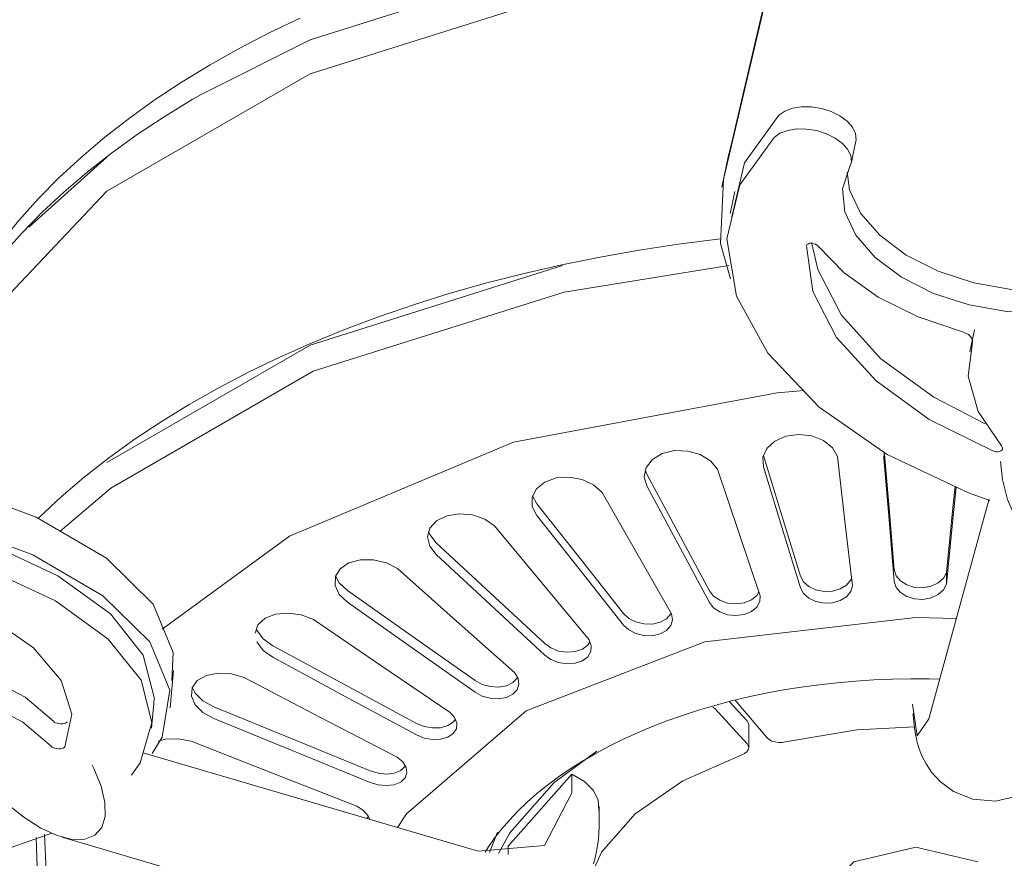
# Model space of a CAD drawing. Header units: millimetres. Extents: x 5734 to 11786, y -2931 to 7544.
# Tile 8 of 41: x 8043 to 8183, y -2549 to -2429. Entities that reach past the tile are written whole.
import ezdxf

# ---------------------------------------------------------------- set-up
doc = ezdxf.new("R2010")
doc.units = ezdxf.units.MM
doc.layers.add('E-LITE-EQPM', color=7, linetype='Continuous', lineweight=20)

# ---------------------------------------------------------------- blocks, each defined once
blk = doc.blocks.new('33710-13 - 33710-13 ALOHA Brown ceiling fan with light-522279-00 Isometrico PDF')
at = {"layer": 'E-LITE-EQPM', "color": 251, "lineweight": 9, "true_color": 0x636466}
for p, q in [((2371.63, -2447.5), (2431.63, -2191.27)), ((2430.6, -2196), (2370.6, -2452.23)), ((2388.78, -2449.92), (2389.47, -2446.77)), ((2371.37, -2448.57), (2370.34, -2453.3)), ((2370.6, -2452.23), (2371.63, -2447.5)), ((2371.37, -2448.59), (2371.63, -2447.5)), ((2271.53, -2459.03), (2282.64, -2449.04)), ((2372.2, -2453.92), (2371.52, -2457.08)), ((2406.38, -2473.67), (2405.7, -2476.82)), ((2393.46, -2492), (2393.51, -2491.18)), ((2359.66, -2494.27), (2359.4, -2493.64)), ((2343.97, -2498.48), (2343.36, -2497.35)), ((2399.89, -2529.14), (2408.49, -2497.79)), ((2402.38, -2509.95), (2402.38, -2508.29)), ((2291.7, -2527.6), (2292.17, -2522.24)), ((2289.04, -2530.49), (2289.35, -2526.92)), ((2371.44, -2526.72), (2373.95, -2529.45)), ((2372.32, -2526.52), (2372.48, -2526.77)), ((2372.48, -2526.77), (2376.8, -2531.87)), ((2369.34, -2527.7), (2369.07, -2527.48)), ((2373.95, -2532.71), (2369.34, -2527.7)), ((2374.18, -2533.27), (2374.18, -2530)), ((2287.82, -2533.99), (2335.62, -2548.05)), ((2348.98, -2537.05), (2339.9, -2547.33)), ((2348.98, -2539.73), (2348.98, -2537.05)), ((2352.84, -2544.35), (2352.84, -2541.66)), ((2319.97, -2543.06), (2319.71, -2543.37)), ((2337.22, -2548.23), (2338.36, -2545.34)), ((2276.29, -2546.05), (2328.2, -2561.33)), ((2339.9, -2547.33), (2339.9, -2548.53))]:
    blk.add_line(p, q, dxfattribs=at)
for points in [[(2254.12, -2493.89, 0), (2254.17, -2493.15, 0), (2254.68, -2489.41, 0), (2255.45, -2485.69, 0), (2256.47, -2482.01, 0), (2257.73, -2478.38, 0), (2259.24, -2474.81, 0), (2260.97, -2471.31, 0), (2262.93, -2467.88, 0), (2265.11, -2464.52, 0), (2267.5, -2461.24, 0), (2270.09, -2458.05, 0), (2272.88, -2454.95, 0), (2275.86, -2451.93, 0), (2279.03, -2449.01, 0), (2282.37, -2446.18, 0), (2285.88, -2443.45, 0), (2289.56, -2440.81, 0), (2293.4, -2438.28, 0), (2297.4, -2435.84, 0), (2301.54, -2433.52, 0), (2305.82, -2431.29, 0), (2310.23, -2429.18, 0)], [(2296.11, -2440.07, 0), (2311.65, -2432.3, 0), (2347.65, -2420.95, 0), (2378.8, -2416.44, 0)], [(2254.85, -2494.18, 0), (2262.98, -2474.67, 0), (2282.64, -2453.88, 0), (2311.65, -2437.13, 0), (2347.65, -2425.78, 0), (2377.64, -2421.37, 0)], [(2311.5, -2432.37, 0), (2311.71, -2432.28, 0)], [(2253.11, -2493.57, 0), (2253.18, -2492.98, 0), (2253.88, -2489.47, 0), (2254.82, -2485.99, 0), (2256, -2482.55, 0), (2257.41, -2479.15, 0), (2259.04, -2475.79, 0), (2260.91, -2472.48, 0), (2262.99, -2469.24, 0), (2265.29, -2466.05, 0), (2267.8, -2462.93, 0), (2270.51, -2459.88, 0), (2273.43, -2456.9, 0), (2276.53, -2454, 0), (2279.83, -2451.19, 0), (2283.32, -2448.46, 0), (2286.98, -2445.81, 0), (2290.81, -2443.26, 0), (2294.81, -2440.81, 0), (2296.11, -2440.07, 0)], [(2371.77, -2457.52, 0), (2373.59, -2449.82, 0), (2378.48, -2443.06, 0)], [(2378.48, -2443.06, 0), (2379.33, -2442.47, 0), (2380.43, -2442.06, 0), (2381.72, -2441.85, 0), (2383.13, -2441.86, 0), (2384.57, -2442.1, 0), (2385.95, -2442.53, 0), (2387.19, -2443.15, 0), (2388.22, -2443.9, 0), (2388.98, -2444.75, 0), (2389.41, -2445.65, 0), (2389.5, -2446.54, 0), (2389.47, -2446.77, 0)], [(2377.8, -2446.21, 0), (2378.64, -2445.62, 0), (2379.74, -2445.21, 0), (2381.03, -2445, 0), (2382.44, -2445.02, 0), (2383.88, -2445.25, 0), (2385.26, -2445.69, 0), (2386.51, -2446.3, 0), (2387.54, -2447.06, 0), (2388.29, -2447.91, 0), (2388.73, -2448.8, 0), (2388.82, -2449.69, 0), (2388.55, -2450.52, 0)], [(2377.8, -2446.21, 0), (2372.9, -2452.98, 0), (2371.08, -2460.67, 0), (2372.44, -2468.84, 0), (2376.91, -2477.01, 0), (2384.22, -2484.7, 0), (2393.95, -2491.46, 0), (2405.53, -2496.91, 0), (2408.55, -2498, 0)], [(2388.55, -2450.52, 0), (2387.57, -2453.57, 0), (2387.87, -2456.85, 0), (2389.45, -2460.17, 0), (2392.2, -2463.33, 0), (2395.97, -2466.15, 0), (2400.53, -2468.46, 0), (2405.62, -2470.12, 0), (2410.94, -2471.05, 0), (2416.18, -2471.18, 0), (2421.03, -2470.51, 0), (2425.2, -2469.07, 0)], [(2388.21, -2451.19, 0), (2388.56, -2453.69, 0), (2390.13, -2457.01, 0), (2392.88, -2460.17, 0), (2396.65, -2462.99, 0), (2401.22, -2465.3, 0), (2406.31, -2466.97, 0), (2411.63, -2467.9, 0), (2416.87, -2468.03, 0), (2421.71, -2467.36, 0), (2425.89, -2465.92, 0)], [(2370.6, -2452.23, 0), (2370.17, -2461.35, 0), (2371.57, -2466.41, 0)], [(2272.87, -2500.55, 0), (2273.05, -2500.37, 0), (2276.14, -2497.49, 0), (2279.42, -2494.69, 0), (2282.9, -2491.97, 0), (2286.55, -2489.33, 0), (2290.38, -2486.78, 0), (2294.37, -2484.33, 0), (2298.53, -2481.97, 0), (2302.85, -2479.71, 0), (2307.31, -2477.56, 0), (2311.92, -2475.51, 0), (2316.66, -2473.57, 0), (2321.53, -2471.74, 0), (2326.52, -2470.03, 0), (2331.63, -2468.44, 0), (2336.83, -2466.96, 0), (2342.14, -2465.61, 0), (2347.53, -2464.38, 0), (2353, -2463.28, 0), (2358.54, -2462.3, 0), (2364.14, -2461.45, 0), (2369.8, -2460.74, 0), (2370.2, -2460.69, 0)], [(2382.42, -2461.7, 0), (2382.45, -2461.58, 0), (2382.54, -2461.46, 0), (2382.69, -2461.38, 0), (2382.87, -2461.32, 0), (2383.07, -2461.31, 0), (2383.3, -2461.32, 0), (2383.52, -2461.38, 0), (2383.72, -2461.46, 0), (2383.89, -2461.57, 0), (2384.02, -2461.7, 0)], [(2383.2, -2461.37, 0), (2384.03, -2465.06, 0), (2387.4, -2471.59, 0), (2393.02, -2477.78, 0), (2400.59, -2483.28, 0), (2407.92, -2487.05, 0)], [(2408.98, -2490.94, 0), (2399.9, -2486.44, 0), (2392.34, -2480.93, 0), (2386.71, -2474.74, 0), (2383.34, -2468.21, 0), (2382.42, -2461.7, 0)], [(2384.02, -2461.7, 0), (2387.79, -2465.55, 0), (2392.65, -2468.98, 0), (2398.36, -2471.83, 0), (2404.67, -2473.97, 0)], [(2275.93, -2502.41, 0), (2283.2, -2496.24, 0), (2312.07, -2479.57, 0), (2347.89, -2468.28, 0), (2371.35, -2464.5, 0)], [(2282.64, -2492.58, 0), (2311.65, -2475.84, 0), (2347.65, -2464.49, 0)], [(2404.67, -2473.97, 0), (2405.12, -2474.13, 0), (2405.51, -2474.35, 0), (2405.82, -2474.61, 0), (2406.02, -2474.9, 0), (2406.11, -2475.19, 0), (2406.08, -2475.47, 0)], [(2410.24, -2490.22, 0), (2406.89, -2485.3, 0), (2405.48, -2480.28, 0), (2406.08, -2475.47, 0)], [(2290.53, -2516.35, 0), (2308.68, -2503.1, 0), (2340.66, -2489.69, 0), (2378.25, -2482.64, 0), (2382.08, -2482.32, 0)], [(2376.29, -2493.2, 0), (2376.21, -2491.85, 0), (2376.76, -2490.58, 0), (2377.9, -2489.53, 0), (2379.48, -2488.83, 0), (2381.33, -2488.58, 0), (2383.2, -2488.79, 0), (2384.87, -2489.46, 0), (2386.13, -2490.48, 0), (2386.84, -2491.73, 0)], [(2359.66, -2495.93, 0), (2359.28, -2494.61, 0), (2359.55, -2493.3, 0), (2360.44, -2492.16, 0), (2361.84, -2491.32, 0), (2363.6, -2490.9, 0), (2365.49, -2490.95, 0), (2367.27, -2491.45, 0), (2368.74, -2492.35, 0), (2369.71, -2493.53, 0)], [(2410.24, -2490.22, 0), (2410.35, -2490.38, 0), (2410.39, -2490.54, 0), (2410.37, -2490.69, 0), (2410.29, -2490.83, 0), (2410.14, -2490.94, 0), (2409.95, -2491.02, 0), (2409.73, -2491.06, 0), (2409.48, -2491.06, 0), (2409.22, -2491.01, 0), (2408.98, -2490.94, 0)], [(2381.56, -2508.79, 0), (2378.92, -2500.17, 0), (2376.31, -2491.61, 0)], [(2386.84, -2491.73, 0), (2387.91, -2500.95, 0), (2388.98, -2510.16, 0)], [(2394.95, -2509.56, 0), (2394.2, -2500.78, 0), (2393.46, -2492, 0)], [(2394.95, -2507.91, 0), (2394.2, -2499.12, 0), (2393.56, -2491.47, 0)], [(2369.71, -2493.53, 0), (2372.76, -2502.56, 0), (2375.81, -2511.59, 0)], [(2381.56, -2510.45, 0), (2378.92, -2501.83, 0), (2376.29, -2493.2, 0)], [(2427.79, -2498.82, 0), (2427.45, -2499.39, 0), (2425.74, -2501.65, 0), (2423.8, -2503.39, 0), (2421.7, -2504.52, 0), (2419.54, -2505, 0), (2417.42, -2504.81, 0), (2415.43, -2503.95, 0), (2413.66, -2502.46, 0), (2412.18, -2500.41, 0), (2411.07, -2497.89, 0), (2410.36, -2495.01, 0), (2410.11, -2492.43, 0)], [(2343.97, -2500.14, 0), (2343.32, -2498.86, 0), (2343.29, -2497.54, 0), (2343.91, -2496.33, 0), (2345.1, -2495.38, 0), (2346.73, -2494.8, 0), (2348.59, -2494.68, 0), (2350.44, -2495.02, 0), (2352.07, -2495.78, 0), (2353.28, -2496.86, 0)], [(2368.57, -2510.88, 0), (2364.12, -2502.58, 0), (2359.66, -2494.27, 0)], [(2259.95, -2495.67, 0), (2272.59, -2500.38, 0), (2282.58, -2506.23, 0), (2289.24, -2512.82, 0), (2292.11, -2519.7, 0), (2291.94, -2523.71, 0)], [(2368.57, -2512.54, 0), (2364.12, -2504.24, 0), (2359.66, -2495.93, 0)], [(2403.63, -2496.01, 0), (2403.31, -2499.07, 0), (2402.38, -2508.29, 0)], [(2403.79, -2496.09, 0), (2403.31, -2500.73, 0), (2402.38, -2509.95, 0)], [(2353.28, -2496.86, 0), (2358.23, -2505.52, 0), (2363.18, -2514.18, 0)], [(2240.96, -2498.16, 0), (2253.9, -2500.51, 0), (2265.69, -2504.12, 0), (2275.64, -2508.77, 0), (2283.18, -2514.2, 0), (2287.85, -2520.09, 0), (2289.39, -2526.09, 0), (2289.35, -2526.91, 0)], [(2356.32, -2514.12, 0), (2350.14, -2506.3, 0), (2343.97, -2498.48, 0)], [(2329.62, -2505.71, 0), (2328.7, -2504.51, 0), (2328.38, -2503.2, 0), (2328.72, -2501.95, 0), (2329.67, -2500.9, 0), (2331.12, -2500.18, 0), (2332.9, -2499.89, 0), (2334.78, -2500.06, 0), (2336.54, -2500.67, 0), (2337.95, -2501.63, 0)], [(2356.32, -2515.78, 0), (2350.14, -2507.96, 0), (2343.97, -2500.14, 0)], [(2286.18, -2537.19, 0), (2287.4, -2535.44, 0), (2289.08, -2529.67, 0), (2287.54, -2523.66, 0), (2282.86, -2517.78, 0), (2275.33, -2512.34, 0), (2265.38, -2507.69, 0), (2253.59, -2504.08, 0), (2240.65, -2501.73, 0)], [(2289.11, -2534.12, 0), (2290.54, -2531.76, 0), (2291.64, -2525.06, 0), (2288.76, -2518.18, 0), (2282.1, -2511.59, 0), (2272.11, -2505.74, 0), (2259.47, -2501.03, 0)], [(2337.95, -2501.63, 0), (2344.69, -2509.76, 0), (2351.42, -2517.89, 0)], [(2329.62, -2504.05, 0), (2328.7, -2502.85, 0), (2328.53, -2502.41, 0)], [(2345.09, -2518.43, 0), (2337.36, -2511.24, 0), (2329.62, -2504.05, 0)], [(2345.09, -2520.09, 0), (2337.36, -2512.9, 0), (2329.62, -2505.71, 0)], [(2316.96, -2512.52, 0), (2315.8, -2511.41, 0), (2315.2, -2510.14, 0), (2315.24, -2508.87, 0), (2315.92, -2507.75, 0), (2317.17, -2506.91, 0), (2318.83, -2506.46, 0), (2320.69, -2506.46, 0), (2322.52, -2506.9, 0), (2324.11, -2507.73, 0)], [(2324.11, -2507.73, 0), (2332.46, -2515.17, 0), (2340.81, -2522.61, 0)], [(2316.96, -2510.86, 0), (2315.8, -2509.75, 0), (2315.27, -2508.74, 0)], [(2388.89, -2508.99, 0), (2388.74, -2509.34, 0), (2388.14, -2510.08, 0), (2387.24, -2510.63, 0), (2386.14, -2510.95, 0), (2384.94, -2511, 0), (2383.77, -2510.77, 0), (2382.76, -2510.28, 0), (2381.99, -2509.6, 0), (2381.56, -2508.79, 0)], [(2402.38, -2508.29, 0), (2401.96, -2509.1, 0), (2401.2, -2509.77, 0), (2400.19, -2510.24, 0), (2399.03, -2510.46, 0), (2397.83, -2510.4, 0), (2396.72, -2510.06, 0), (2395.82, -2509.49, 0), (2395.21, -2508.74, 0), (2394.95, -2507.91, 0)], [(2388.98, -2510.16, 0), (2388.74, -2511, 0), (2388.14, -2511.74, 0), (2387.24, -2512.29, 0), (2386.14, -2512.61, 0), (2384.94, -2512.66, 0), (2383.77, -2512.43, 0), (2382.76, -2511.94, 0), (2381.99, -2511.26, 0), (2381.56, -2510.45, 0)], [(2402.38, -2509.95, 0), (2401.96, -2510.76, 0), (2401.2, -2511.43, 0), (2400.19, -2511.9, 0), (2399.03, -2512.12, 0), (2397.83, -2512.06, 0), (2396.72, -2511.72, 0), (2395.82, -2511.15, 0), (2395.21, -2510.4, 0), (2394.95, -2509.56, 0)], [(2257.93, -2511.07, 0), (2265.99, -2514.74, 0), (2272.17, -2519.03, 0), (2276.14, -2523.7, 0), (2277.66, -2528.5, 0), (2276.66, -2533.14, 0)], [(2335.17, -2523.7, 0), (2326.07, -2517.28, 0), (2316.96, -2510.86, 0)], [(2375.65, -2511.03, 0), (2375.32, -2511.56, 0), (2374.56, -2512.19, 0), (2373.54, -2512.61, 0), (2372.37, -2512.76, 0), (2371.17, -2512.64, 0), (2370.07, -2512.25, 0), (2369.18, -2511.64, 0), (2368.57, -2510.88, 0)], [(2375.81, -2511.59, 0), (2375.75, -2512.44, 0), (2375.32, -2513.22, 0), (2374.56, -2513.85, 0), (2373.54, -2514.27, 0), (2372.37, -2514.42, 0), (2371.17, -2514.3, 0), (2370.07, -2513.91, 0), (2369.18, -2513.3, 0), (2368.57, -2512.54, 0)], [(2335.17, -2525.36, 0), (2326.07, -2518.94, 0), (2316.96, -2512.52, 0)], [(2303.8, -2516.93, 0), (2304.2, -2515.76, 0), (2305.21, -2514.81, 0), (2306.71, -2514.22, 0), (2308.5, -2514.06, 0), (2310.37, -2514.33, 0), (2312.1, -2515, 0)], [(2324.09, -2544.68, 0), (2325.4, -2542.72, 0), (2342.44, -2528, 0), (2367.94, -2518.17, 0), (2398.01, -2514.71, 0), (2403.79, -2514.84, 0)], [(2363.06, -2514.18, 0), (2362.45, -2514.88, 0), (2361.55, -2515.38, 0), (2360.44, -2515.64, 0), (2359.24, -2515.62, 0), (2358.08, -2515.34, 0), (2357.07, -2514.82, 0), (2356.32, -2514.12, 0)], [(2363.18, -2514.18, 0), (2363.31, -2515.03, 0), (2363.06, -2515.84, 0), (2362.45, -2516.54, 0), (2361.55, -2517.04, 0), (2360.44, -2517.3, 0), (2359.24, -2517.28, 0), (2358.08, -2517, 0), (2357.07, -2516.48, 0), (2356.32, -2515.78, 0)], [(2312.1, -2515, 0), (2321.85, -2521.62, 0), (2331.61, -2528.24, 0)], [(2306.31, -2518.72, 0), (2304.93, -2517.73, 0), (2304.06, -2516.53, 0)], [(2306.31, -2520.38, 0), (2304.93, -2519.39, 0), (2304.06, -2518.19, 0)], [(2326.81, -2529.8, 0), (2316.56, -2524.26, 0), (2306.31, -2518.72, 0)], [(2351.42, -2517.89, 0), (2351.73, -2518.72, 0), (2351.66, -2519.54, 0), (2351.23, -2520.29, 0), (2350.46, -2520.87, 0), (2349.43, -2521.22, 0), (2348.27, -2521.31, 0), (2347.07, -2521.14, 0), (2345.98, -2520.71, 0), (2345.09, -2520.09, 0)], [(2351.55, -2518.15, 0), (2351.23, -2518.63, 0), (2350.46, -2519.21, 0), (2349.43, -2519.56, 0), (2348.27, -2519.65, 0), (2347.07, -2519.48, 0), (2345.98, -2519.05, 0), (2345.09, -2518.43, 0)], [(2326.81, -2531.46, 0), (2316.56, -2525.92, 0), (2306.31, -2520.38, 0)], [(2258.88, -2520.82, 0), (2265.32, -2523.06, 0), (2270.99, -2526.07, 0), (2275.02, -2529.51, 0)], [(2297.92, -2529.11, 0), (2296.36, -2528.25, 0), (2295.24, -2527.15, 0), (2294.7, -2525.92, 0), (2294.8, -2524.73, 0), (2295.55, -2523.7, 0), (2296.85, -2522.99, 0), (2298.53, -2522.66, 0), (2300.39, -2522.76, 0), (2302.21, -2523.27, 0)], [(2340.81, -2522.61, 0), (2341.29, -2523.41, 0), (2341.41, -2524.23, 0), (2341.16, -2525.01, 0), (2340.54, -2525.65, 0), (2339.63, -2526.09, 0), (2338.52, -2526.29, 0), (2337.33, -2526.22, 0), (2336.17, -2525.9, 0), (2335.17, -2525.36, 0)], [(2274.71, -2533.08, 0), (2270.68, -2529.64, 0), (2265.01, -2526.64, 0), (2258.06, -2524.25, 0)], [(2302.21, -2523.27, 0), (2313.13, -2528.95, 0), (2324.05, -2534.63, 0)], [(2341.16, -2523.35, 0), (2340.54, -2523.99, 0), (2339.63, -2524.43, 0), (2338.52, -2524.63, 0), (2337.33, -2524.56, 0), (2336.17, -2524.24, 0), (2335.17, -2523.7, 0)], [(2336.62, -2548.16, 0), (2336.97, -2547.58, 0), (2337.9, -2546.24, 0), (2338.93, -2544.91, 0), (2340.06, -2543.6, 0), (2341.27, -2542.31, 0), (2342.59, -2541.05, 0), (2343.99, -2539.81, 0), (2345.48, -2538.61, 0), (2347.06, -2537.43, 0), (2348.72, -2536.29, 0), (2350.47, -2535.19, 0), (2352.29, -2534.13, 0), (2354.19, -2533.1, 0), (2356.17, -2532.12, 0), (2358.21, -2531.18, 0), (2360.32, -2530.3, 0), (2362.49, -2529.45, 0), (2364.72, -2528.66, 0), (2367.01, -2527.92, 0), (2369.34, -2527.24, 0), (2371.73, -2526.6, 0), (2374.16, -2526.03, 0), (2376.63, -2525.5, 0), (2379.13, -2525.04, 0), (2381.67, -2524.63, 0), (2384.23, -2524.29, 0), (2386.82, -2524, 0), (2389.42, -2523.77, 0), (2392.04, -2523.6, 0), (2394.67, -2523.49, 0), (2397.3, -2523.45, 0), (2399.94, -2523.46, 0), (2401.43, -2523.5, 0)], [(2297.92, -2527.45, 0), (2296.36, -2526.59, 0), (2295.24, -2525.49, 0), (2294.8, -2524.64, 0)], [(2397.56, -2527.05, 0), (2398.23, -2531.6, 0), (2399.89, -2529.14, 0)], [(2320.2, -2536.59, 0), (2309.06, -2532.02, 0), (2297.92, -2527.45, 0)], [(2331.61, -2528.24, 0), (2332.25, -2528.98, 0), (2332.56, -2529.79, 0), (2332.49, -2530.58, 0), (2332.04, -2531.27, 0), (2331.27, -2531.79, 0), (2330.24, -2532.08, 0), (2329.08, -2532.12, 0), (2327.89, -2531.9, 0), (2326.81, -2531.46, 0)], [(2412.25, -2540.26, 0), (2409.38, -2540.89, 0), (2406.16, -2540.63, 0), (2403.4, -2539.53, 0), (2401.47, -2538.1, 0), (2400.24, -2536.75, 0), (2399.48, -2535.59, 0), (2398.98, -2534.63, 0), (2398.65, -2533.83, 0), (2398.41, -2533.13, 0), (2398.23, -2532.52, 0), (2398.1, -2531.97, 0), (2397.99, -2531.45, 0), (2397.9, -2530.96, 0), (2397.83, -2530.49, 0), (2397.77, -2530.02, 0), (2397.72, -2529.57, 0), (2397.68, -2529.11, 0), (2397.64, -2528.66, 0), (2397.62, -2528.33, 0)], [(2275.02, -2529.51, 0), (2275.15, -2529.62, 0), (2275.33, -2529.71, 0), (2275.55, -2529.79, 0), (2275.8, -2529.84, 0), (2276.06, -2529.86, 0), (2276.31, -2529.85, 0), (2276.55, -2529.82, 0), (2276.74, -2529.76, 0), (2276.88, -2529.67, 0), (2276.97, -2529.57, 0)], [(2320.2, -2538.24, 0), (2309.06, -2533.68, 0), (2297.92, -2529.11, 0)], [(2332.37, -2529.19, 0), (2332.04, -2529.61, 0), (2331.27, -2530.13, 0), (2330.24, -2530.42, 0), (2329.08, -2530.46, 0), (2327.89, -2530.24, 0), (2326.81, -2529.8, 0)], [(2373.95, -2529.45, 0), (2374.13, -2529.73, 0), (2374.18, -2530.02, 0)], [(2379.43, -2532.44, 0), (2389.62, -2530.71, 0), (2397.88, -2530.28, 0)], [(2289.99, -2532.32, 0), (2291.02, -2532.06, 0), (2292.82, -2531.99, 0), (2294.68, -2532.34, 0)], [(2294.68, -2532.34, 0), (2306.5, -2536.98, 0), (2318.32, -2541.63, 0)], [(2373.2, -2534.28, 0), (2373.6, -2534.09, 0), (2373.91, -2533.86, 0), (2374.11, -2533.58, 0), (2374.18, -2533.29, 0), (2374.13, -2532.99, 0), (2373.95, -2532.71, 0)], [(2376.8, -2531.87, 0), (2377.08, -2532.12, 0), (2377.46, -2532.32, 0), (2377.92, -2532.46, 0), (2378.42, -2532.53, 0), (2378.94, -2532.52, 0), (2379.43, -2532.44, 0)], [(2276.66, -2533.14, 0), (2276.57, -2533.24, 0), (2276.42, -2533.33, 0), (2276.23, -2533.39, 0), (2276, -2533.43, 0), (2275.75, -2533.43, 0), (2275.49, -2533.41, 0), (2275.24, -2533.36, 0), (2275.02, -2533.29, 0), (2274.84, -2533.19, 0), (2274.71, -2533.08, 0)], [(2352.53, -2533.78, 0), (2346.45, -2538.26, 0), (2340.12, -2545.43, 0), (2338.48, -2548.35, 0)], [(2350.26, -2560.27, 0), (2350.55, -2554.14, 0), (2353.17, -2548.2, 0), (2357.99, -2542.73, 0), (2364.78, -2538.02, 0), (2373.2, -2534.28, 0)], [(2280.54, -2535.75, 0), (2280.78, -2536.22, 0), (2281.82, -2538.76, 0), (2282.37, -2541.08, 0), (2282.4, -2543.08, 0), (2281.92, -2544.67, 0), (2280.95, -2545.77, 0), (2279.52, -2546.34, 0), (2277.71, -2546.36, 0), (2275.58, -2545.82, 0), (2273.25, -2544.75, 0), (2270.8, -2543.19, 0), (2268.75, -2541.57, 0)], [(2324.05, -2534.63, 0), (2324.84, -2535.31, 0), (2325.33, -2536.08, 0), (2325.44, -2536.86, 0), (2325.18, -2537.59, 0), (2324.56, -2538.17, 0), (2323.64, -2538.55, 0), (2322.54, -2538.69, 0), (2321.35, -2538.59, 0), (2320.2, -2538.24, 0)], [(2325.18, -2535.93, 0), (2324.56, -2536.51, 0), (2323.64, -2536.89, 0), (2322.54, -2537.03, 0), (2321.35, -2536.93, 0), (2320.2, -2536.59, 0)], [(2352.79, -2542.23, 0), (2352.72, -2540.77, 0), (2352.03, -2539.36, 0), (2350.76, -2538.09, 0), (2348.98, -2537.05, 0)], [(2335.62, -2548.05, 0), (2345.07, -2547.24, 0), (2348.98, -2539.73, 0)], [(2192.8, -2540.77, 0), (2203.12, -2545.27, 0), (2215.16, -2548.67, 0), (2228.22, -2550.78, 0), (2241.54, -2551.49, 0), (2254.35, -2550.74, 0), (2265.89, -2548.59, 0), (2274.81, -2545.47, 0)], [(2318.32, -2541.63, 0), (2319.24, -2542.22, 0), (2319.89, -2542.94, 0), (2320.14, -2543.49, 0)], [(2308.53, -2603.6, 0), (2286.68, -2586.01, 0), (2274.6, -2564.54, 0), (2273.77, -2545.63, 0)], [(2352.04, -2549.84, 0), (2352.28, -2548.97, 0), (2352.47, -2548.09, 0), (2352.63, -2547.21, 0), (2352.74, -2546.33, 0), (2352.81, -2545.45, 0), (2352.84, -2544.58, 0), (2352.84, -2544.35, 0)], [(2307.48, -2605.56, 0), (2285.44, -2587.8, 0), (2273.23, -2566.09, 0), (2272.55, -2546.08, 0)], [(2385.84, -2553.05, 0), (2389.18, -2549.58, 0), (2398.01, -2547.47, 0), (2406.85, -2549.58, 0)]]:
    blk.add_polyline3d(points, dxfattribs=at)

msp = doc.modelspace()

# ---------------------------------------------------------------- block references
at = {"layer": 'E-LITE-EQPM', "color": 251, "lineweight": 9, "true_color": 0x5b5b5b}
msp.add_blockref('33710-13 - 33710-13 ALOHA Brown ceiling fan with light-522279-00 Isometrico PDF', (5772.81, 0), dxfattribs=at)

doc.saveas('drawing.dxf')
